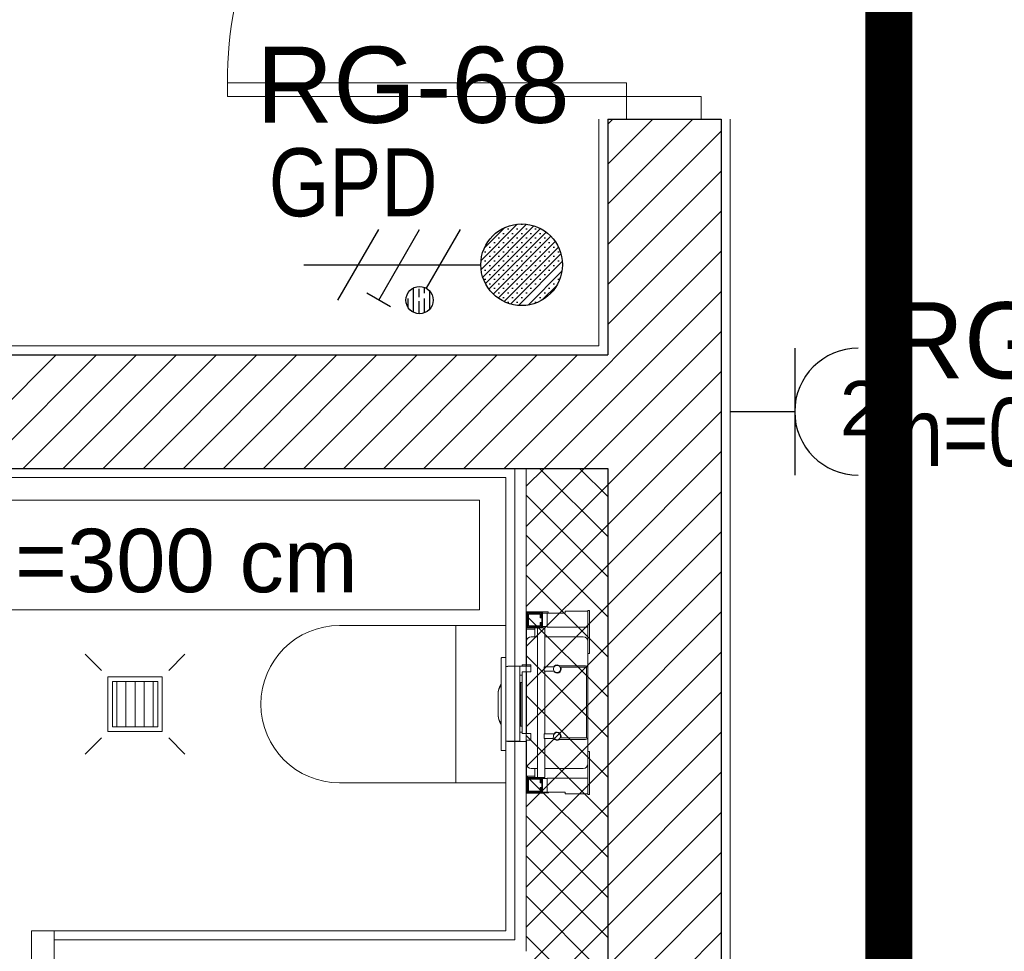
# Model space of a CAD drawing. Header units: metres. Extents: x 10441 to 19716, y -6570 to 1447.
# Tile 42 of 57: x 16614 to 16831, y -3491 to -3286. Entities that reach past the tile are written whole.
import ezdxf
from ezdxf.enums import TextEntityAlignment as Align

# ---------------------------------------------------------------- set-up
doc = ezdxf.new("R2010")
doc.units = ezdxf.units.M
doc.header["$MEASUREMENT"] = 0
for name, color, linetype, lineweight in [('#elektryczne', 8, 'Continuous', 20), ('A_DRZWI', 8, 'Continuous', 5), ('A_HACZE', 8, 'Continuous', 5), ('A_OPISY', 8, 'Continuous', 18), ('A_OZACZENIE DRZWI', 8, 'Continuous', 13), ('A_OZNACZENIA OKIEN', 8, 'Continuous', 13), ('A_PROJEKTOWANE ŚCIANY MUROWANE NOŚNE', 8, 'Continuous', 30), ('A_SCIANY DZIALOWE GK', 8, 'Continuous', 5), ('A_TYNK', 8, 'Continuous', 5), ('A_WYMIARY WEWNETRZNE', 8, 'Continuous', 18), ('A_WYPOSAZENIE', 8, 'Continuous', 5), ('A_WYPOSAŻENIE SANITARNE', 8, 'Continuous', 5), ('EB_obwody', 8, 'Continuous', 13)]:
    doc.layers.add(name, color=color, linetype=linetype, lineweight=lineweight)
doc.layers.add('EB_gniazda', color=1, linetype='Continuous')
doc.layers.add('EB_trasa kablowa', color=150, linetype='Continuous')
doc.styles.add('ARIAL', font='arial.ttf')
doc.styles.add('m1_romans', font='romans.shx', dxfattribs={"width": 0.8})
doc.styles.add('opisy okien', font='txt', dxfattribs={"height": 15})

# ---------------------------------------------------------------- blocks, each defined once
blk = doc.blocks.new('podkład')
at = {"layer": 'A_DRZWI', "color": 8, "ltscale": 2}
for points in [[(12477.41815197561, -1057.699140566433), (12477.41815205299, -1054.699140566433), (12565.41815205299, -1054.699142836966), (12565.41815197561, -1057.699142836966)], [(12581.91815194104, -1057.699149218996), (12581.91815202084, -1062.699149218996), (12565.41815205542, -1062.699142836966), (12565.41815197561, -1057.699142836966)], [(12439.19236702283, -1241.699126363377), (12434.19236702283, -1241.699126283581), (12434.19237310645, -1258.199127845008), (12439.19237310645, -1258.199127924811)]]:
    blk.add_lwpolyline(points, close=True, dxfattribs=at)
blk.add_arc((12563.76274801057, -1054.000466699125), 86.3171991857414, 88.90110418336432, 180.4637719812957, dxfattribs=at)
at = {"layer": 'A_HACZE', "color": 8, "linetype": 'Continuous'}
for p, q in [((12580.06925944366, -1062.699123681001), (12561.30109801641, -1081.46728510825)), ((12571.23042467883, -1062.699123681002), (12561.30109801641, -1072.628450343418)), ((12562.391589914, -1062.699123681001), (12561.30109801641, -1063.789615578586)), ((12586.30109801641, -1065.306119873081), (12561.30109801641, -1090.306119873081)), ((12586.30109801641, -1074.144954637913), (12561.30109801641, -1099.144954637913)), ((12586.30109801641, -1082.983789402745), (12561.30109801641, -1107.983789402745)), ((12586.30109801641, -1091.822624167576), (12538.42459850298, -1139.699123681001)), ((12586.30109801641, -1100.661458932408), (12547.26343326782, -1139.699123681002)), ((12586.30109801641, -1109.50029369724), (12556.10226803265, -1139.699123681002)), ((12439.68091179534, -1114.699123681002), (12414.68091179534, -1139.699123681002)), ((12448.51974656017, -1114.699123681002), (12423.51974656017, -1139.699123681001)), ((12457.358581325, -1114.699123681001), (12432.358581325, -1139.699123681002)), ((12466.19741608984, -1114.699123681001), (12441.19741608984, -1139.699123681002)), ((12475.03625085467, -1114.699123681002), (12450.03625085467, -1139.699123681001)), ((12483.8750856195, -1114.699123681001), (12458.8750856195, -1139.699123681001)), ((12492.71392038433, -1114.699123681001), (12467.71392038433, -1139.699123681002)), ((12501.55275514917, -1114.699123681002), (12476.55275514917, -1139.699123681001)), ((12510.391589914, -1114.699123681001), (12485.39158991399, -1139.699123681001)), ((12519.23042467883, -1114.699123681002), (12494.23042467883, -1139.699123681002)), ((12528.06925944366, -1114.699123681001), (12503.06925944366, -1139.699123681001)), ((12536.90809420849, -1114.699123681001), (12511.90809420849, -1139.699123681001)), ((12545.74692897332, -1114.699123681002), (12520.74692897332, -1139.699123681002)), ((12554.58576373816, -1114.699123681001), (12529.58576373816, -1139.699123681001)), ((12586.30109801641, -1118.339128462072), (12561.30109801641, -1143.339128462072)), ((12586.30109801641, -1127.177963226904), (12561.30109801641, -1152.177963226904)), ((12586.30109801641, -1136.016797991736), (12561.30109801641, -1161.016797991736)), ((12556.10226803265, -1139.699123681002), (12543.30109801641, -1152.50029369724)), ((12547.26343326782, -1139.699123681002), (12543.30109801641, -1143.661458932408)), ((12561.30109801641, -1154.757910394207), (12546.24231130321, -1139.699123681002)), ((12561.30109801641, -1145.919075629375), (12555.08114606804, -1139.699123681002)), ((12561.30109801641, -1143.339128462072), (12543.30109801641, -1161.339128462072)), ((12561.30109801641, -1163.596745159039), (12543.30109801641, -1145.596745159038)), ((12586.30109801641, -1144.855632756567), (12561.30109801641, -1169.855632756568)), ((12561.30109801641, -1152.177963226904), (12543.30109801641, -1170.177963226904)), ((12561.30109801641, -1172.435579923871), (12543.30109801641, -1154.43557992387)), ((12586.30109801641, -1153.694467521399), (12561.30109801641, -1178.694467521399)), ((12561.30109801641, -1161.016797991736), (12543.30109801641, -1179.016797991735)), ((12561.30109801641, -1181.274414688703), (12543.30109801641, -1163.274414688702)), ((12586.30109801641, -1162.533302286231), (12561.30109801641, -1187.533302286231)), ((12561.30109801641, -1169.855632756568), (12543.30109801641, -1187.855632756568)), ((12561.30109801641, -1190.113249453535), (12543.30109801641, -1172.113249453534)), ((12586.30109801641, -1171.372137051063), (12561.30109801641, -1196.372137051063)), ((12561.30109801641, -1178.694467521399), (12543.30109801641, -1196.694467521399)), ((12561.30109801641, -1198.952084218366), (12543.30109801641, -1180.952084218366)), ((12586.30109801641, -1180.210971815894), (12561.30109801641, -1205.210971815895)), ((12561.30109801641, -1187.533302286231), (12543.30109801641, -1205.533302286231)), ((12561.30109801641, -1207.790918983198), (12543.30109801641, -1189.790918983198)), ((12586.30109801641, -1189.049806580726), (12561.30109801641, -1214.049806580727)), ((12561.30109801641, -1196.372137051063), (12543.30109801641, -1214.372137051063)), ((12561.30109801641, -1216.62975374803), (12543.30109801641, -1198.629753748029)), ((12586.30109801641, -1197.888641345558), (12561.30109801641, -1222.888641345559)), ((12561.30109801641, -1205.210971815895), (12543.30109801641, -1223.210971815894)), ((12586.30109801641, -1206.72747611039), (12561.30109801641, -1231.727476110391)), ((12561.30109801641, -1225.468588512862), (12543.30109801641, -1207.468588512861)), ((12561.30109801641, -1214.049806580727), (12543.30109801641, -1232.049806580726)), ((12586.30109801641, -1215.566310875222), (12561.30109801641, -1240.566310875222)), ((12561.30109801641, -1234.307423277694), (12543.30109801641, -1216.307423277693)), ((12561.30109801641, -1222.888641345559), (12543.30109801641, -1240.888641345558)), ((12586.30109801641, -1224.405145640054), (12561.30109801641, -1249.405145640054)), ((12561.30109801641, -1243.146258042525), (12543.30109801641, -1225.146258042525)), ((12561.30109801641, -1231.727476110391), (12539.3294504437, -1253.699123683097)), ((12586.30109801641, -1233.243980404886), (12561.30109801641, -1258.243980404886)), ((12561.30109801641, -1251.985092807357), (12543.30109801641, -1233.985092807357)), ((12561.30109801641, -1240.566310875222), (12543.30109801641, -1258.566310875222)), ((12561.30109801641, -1260.823927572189), (12543.30109801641, -1242.823927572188)), ((12586.30109801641, -1242.082815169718), (12561.30109801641, -1267.082815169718))]:
    blk.add_line(p, q, dxfattribs=at)
at = {"layer": 'A_PROJEKTOWANE ŚCIANY MUROWANE NOŚNE', "color": 8}
for p, q in [((12561.30109801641, -1062.699123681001), (12561.30109801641, -1114.699123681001)), ((12561.30109801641, -1062.699123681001), (12586.30721617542, -1062.699123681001)), ((12586.30109801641, -1062.699123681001), (12586.30109801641, -1112.837029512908)), ((12561.30109801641, -1064.071852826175), (12561.30109801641, -1112.837029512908)), ((12586.30109801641, -1064.071852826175), (12586.30109801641, -1152.035110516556)), ((12073.80109801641, -1114.6991285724), (12561.30109801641, -1114.699123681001)), ((12323.54379326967, -1139.699123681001), (12561.30109801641, -1139.699123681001)), ((12561.30109801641, -1139.699123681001), (12561.30109801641, -1364.699123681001)), ((12586.30109801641, -1144.534099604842), (12586.30109801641, -1389.699123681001))]:
    blk.add_line(p, q, dxfattribs=at)
at = {"layer": 'A_SCIANY DZIALOWE GK', "color": 8}
for p, q in [((12540.80110009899, -1243.699123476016), (12540.80109806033, -1139.698633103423)), ((12543.30109801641, -1139.699123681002), (12543.30109801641, -1246.199123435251)), ((12540.80110009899, -1243.699123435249), (12439.19237256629, -1243.699124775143))]:
    blk.add_line(p, q, dxfattribs=at)
at = {"layer": 'A_TYNK', "color": 8}
for p, q in [((12559.30109801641, -1062.699123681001), (12559.30109801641, -1112.699123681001)), ((12588.30109801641, -1062.699123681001), (12588.30109801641, -1391.699123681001)), ((12588.30109801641, -1062.699123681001), (12588.30109801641, -1391.699123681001)), ((12559.30109801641, -1112.699123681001), (12075.80109801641, -1112.6991285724)), ((12538.80109809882, -1141.69912375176), (12325.54379100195, -1141.699126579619)), ((12538.80110006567, -1241.699123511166), (12538.80109809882, -1141.69912375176)), ((12439.19237260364, -1241.699124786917), (12538.80110006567, -1241.699123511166))]:
    blk.add_line(p, q, dxfattribs=at)
at = {"layer": 'A_TYNK', "color": 8, "linetype": 'Continuous'}
for p, q in [((12538.80109809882, -1141.69912375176), (12325.54379299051, -1141.69912375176)), ((12538.80109809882, -1241.699126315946), (12538.80109809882, -1141.69912375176)), ((12439.19237006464, -1241.699126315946), (12538.80109809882, -1241.699126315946))]:
    blk.add_line(p, q, dxfattribs=at)
at = {"layer": 'A_WYMIARY WEWNETRZNE', "color": 8, "linetype": 'Continuous'}
for p, q in [((12336.00284733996, -1146.682451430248), (12532.98245836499, -1146.682451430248)), ((12532.98245836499, -1146.682451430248), (12532.98245836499, -1170.906553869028)), ((12532.98245836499, -1170.906553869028), (12336.00284733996, -1170.906553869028))]:
    blk.add_line(p, q, dxfattribs=at)
at = {"layer": 'A_WYPOSAZENIE', "color": 8}
blk.add_line((12527.80109908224, -1209.049123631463), (12527.80109908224, -1174.349123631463), dxfattribs=at)
blk.add_lwpolyline([(12502.15109908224, -1209.049123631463), (12538.80109908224, -1209.049123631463), (12538.80109908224, -1174.349123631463), (12502.15109908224, -1174.349123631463)], dxfattribs=at)
blk.add_arc((12502.15109908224, -1191.699123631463), 17.35000000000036, 90, 270, dxfattribs=at)
at = {"layer": 'A_WYPOSAŻENIE SANITARNE', "color": 8, "lineweight": 9}
for p, q in [((12543.35592862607, -1171.332149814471), (12543.35592862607, -1180.832150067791)), ((12548.15592866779, -1171.332149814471), (12543.35592862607, -1171.332149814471)), ((12543.40109907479, -1171.355066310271), (12543.40109907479, -1174.855066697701)), ((12546.90109908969, -1171.355066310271), (12543.40109907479, -1171.355066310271)), ((12543.55109900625, -1171.505067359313), (12543.55109900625, -1174.705066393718)), ((12546.75109915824, -1171.505067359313), (12543.55109900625, -1171.505067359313)), ((12543.60109910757, -1171.655066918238), (12543.60109910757, -1174.65506629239)), ((12546.60109904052, -1171.655066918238), (12543.60109910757, -1171.655066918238)), ((12543.80109904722, -1171.85506732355), (12546.40109910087, -1171.85506732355)), ((12543.80109904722, -1174.455066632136), (12543.80109904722, -1171.85506732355)), ((12546.40109910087, -1171.85506732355), (12546.40109910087, -1172.655065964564)), ((12546.60109904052, -1172.655065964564), (12546.60109904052, -1171.655066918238)), ((12546.75109915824, -1174.705066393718), (12546.75109915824, -1171.505067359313)), ((12546.90109908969, -1174.855066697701), (12546.90109908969, -1171.355066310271)), ((12547.90109906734, -1171.605066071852), (12546.90109908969, -1171.605066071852)), ((12547.90109906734, -1171.605066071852), (12547.90109906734, -1174.705066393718)), ((12547.90109906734, -1171.605066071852), (12551.90109908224, -1171.605066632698)), ((12548.15592866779, -1171.605066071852), (12548.15592866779, -1171.332149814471)), ((12551.90109908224, -1171.205066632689), (12556.90109761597, -1171.205066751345)), ((12551.90109908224, -1171.605066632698), (12551.90109908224, -1171.205066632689)), ((12557.30109842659, -1171.05506719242), (12556.90109761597, -1171.05506719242)), ((12556.90109761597, -1171.05506719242), (12556.90109761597, -1180.555066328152)), ((12557.30109842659, -1171.05506719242), (12557.30109842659, -1180.555066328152)), ((12543.55109900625, -1174.705066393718), (12546.75109915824, -1174.705066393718)), ((12543.60109910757, -1174.65506629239), (12546.60109904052, -1174.65506629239)), ((12546.40109910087, -1174.455066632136), (12543.80109904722, -1174.455066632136)), ((12546.40109910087, -1172.655065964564), (12546.60109904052, -1172.655065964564)), ((12546.40109910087, -1173.655066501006), (12546.40109910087, -1174.455066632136)), ((12546.60109904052, -1173.655066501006), (12546.40109910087, -1173.655066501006)), ((12546.60109904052, -1174.65506629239), (12546.60109904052, -1173.655066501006)), ((12547.90109906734, -1174.60506693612), (12546.90109908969, -1174.60506693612)), ((12547.90109906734, -1174.705066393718), (12556.90109761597, -1174.705066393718)), ((12556.90109905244, -1174.705066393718), (12556.90109908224, -1175.855066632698)), ((12543.40109907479, -1174.855066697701), (12546.90109908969, -1174.855066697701)), ((12543.40109907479, -1175.155066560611), (12543.40109907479, -1174.855066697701)), ((12543.40109908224, -1177.855066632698), (12543.40109907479, -1175.155066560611)), ((12545.20109908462, -1175.155066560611), (12543.40109907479, -1175.155066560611)), ((12544.40109908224, -1176.855066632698), (12545.80109909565, -1176.855066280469)), ((12545.20109908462, -1176.855066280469), (12545.20109908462, -1174.855066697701)), ((12545.80109909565, -1207.855067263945), (12545.80109909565, -1174.855066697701)), ((12547.40109917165, -1174.855066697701), (12546.90109908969, -1174.855066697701)), ((12547.40109917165, -1183.455066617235), (12547.40109917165, -1174.855066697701)), ((12547.40109917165, -1176.855066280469), (12555.90109908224, -1176.855066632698)), ((12556.90109908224, -1177.855066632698), (12556.90109908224, -1175.855066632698)), ((12543.40109908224, -1183.055066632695), (12543.40109908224, -1177.855066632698)), ((12556.90109908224, -1177.855066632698), (12556.90109908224, -1183.755066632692)), ((12543.35592862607, -1180.832150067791), (12543.40109907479, -1180.832150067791)), ((12557.30109842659, -1180.555066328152), (12556.90109761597, -1180.555066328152)), ((12537.80109908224, -1181.646914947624), (12537.80109908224, -1181.610659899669)), ((12537.80109908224, -1182.248598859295), (12537.80109908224, -1181.646914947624)), ((12537.80109908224, -1201.148524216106), (12537.80109908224, -1182.248598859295)), ((12538.80109920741, -1181.410660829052), (12538.00109908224, -1181.410660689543)), ((12538.80109908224, -1181.44691573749), (12538.80109920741, -1181.410660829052)), ((12538.80109908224, -1181.44691573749), (12538.80109908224, -1182.249160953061)), ((12538.80109908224, -1201.149086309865), (12538.80109908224, -1182.249160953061)), ((12539.23544793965, -1183.363884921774), (12538.80109920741, -1183.363884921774)), ((12539.26830776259, -1183.331025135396), (12539.21831160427, -1183.381021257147)), ((12544.30109903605, -1183.331025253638), (12539.26830776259, -1183.331025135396)), ((12539.26830776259, -1183.331025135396), (12539.26830776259, -1183.381906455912)), ((12541.90109908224, -1183.392832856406), (12541.90109920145, -1183.381906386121)), ((12541.90109908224, -1183.392832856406), (12541.90109908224, -1183.693674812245)), ((12542.40109908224, -1183.055066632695), (12543.40109908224, -1183.055066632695)), ((12542.40109908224, -1183.331025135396), (12542.40109908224, -1183.055066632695)), ((12544.30109908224, -1183.055066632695), (12543.40109908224, -1183.055066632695)), ((12543.40109908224, -1183.055066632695), (12543.40109908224, -1183.331025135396)), ((12544.30109908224, -1184.555066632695), (12544.30109908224, -1183.055066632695)), ((12550.70109915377, -1183.255066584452), (12550.70109908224, -1183.284246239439)), ((12556.40109908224, -1183.255066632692), (12550.70109915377, -1183.255066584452)), ((12550.70109908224, -1183.425916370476), (12550.70109915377, -1183.555066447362)), ((12541.90109908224, -1199.704546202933), (12541.90109908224, -1183.693674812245)), ((12541.90109920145, -1185.331025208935), (12542.40109909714, -1185.331025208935)), ((12542.40109909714, -1198.155066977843), (12542.40109909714, -1184.555066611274)), ((12542.40109909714, -1184.555066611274), (12543.40109908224, -1184.555066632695)), ((12543.40109908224, -1184.555066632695), (12544.30109908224, -1184.555066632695)), ((12543.40109908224, -1198.155066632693), (12543.40109908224, -1184.555066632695)), ((12547.30109915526, -1183.455066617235), (12547.30109915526, -1184.455066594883)), ((12549.08914572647, -1183.455066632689), (12547.30109915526, -1183.455066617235)), ((12547.30109915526, -1184.455066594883), (12549.08914572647, -1184.455066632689)), ((12547.40109917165, -1198.255066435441), (12547.40109917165, -1184.455066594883)), ((12550.70109915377, -1183.555066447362), (12550.79391940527, -1183.555066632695)), ((12550.90732485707, -1183.555066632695), (12556.60109918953, -1183.555066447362)), ((12556.60109918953, -1183.555066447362), (12556.60109918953, -1199.155066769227)), ((12556.90109908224, -1198.955066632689), (12556.90109908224, -1183.755066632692)), ((12542.10109908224, -1186.928727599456), (12541.90109920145, -1186.928727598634)), ((12542.40109909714, -1186.928727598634), (12542.10109908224, -1186.928727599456)), ((12542.10109908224, -1186.928727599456), (12542.10109908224, -1196.528727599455)), ((12542.10109908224, -1186.928746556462), (12542.10109908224, -1196.528727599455)), ((12537.10109908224, -1189.559792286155), (12537.10109908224, -1189.489258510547)), ((12537.10109908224, -1189.586852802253), (12537.10109908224, -1189.559792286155)), ((12537.10109908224, -1193.874244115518), (12537.10109908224, -1189.586852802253)), ((12537.10109908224, -1193.90076299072), (12537.10109908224, -1193.874244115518)), ((12537.10109908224, -1193.968196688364), (12537.10109908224, -1193.90076299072)), ((12541.90109920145, -1196.528727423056), (12542.10109908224, -1196.528727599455)), ((12542.40109909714, -1197.906235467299), (12541.90109920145, -1197.906235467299)), ((12542.10109908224, -1196.528727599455), (12542.40109909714, -1196.528727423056)), ((12542.40109909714, -1198.155066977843), (12543.40109908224, -1198.155066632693)), ((12543.40109908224, -1198.155066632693), (12544.30109908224, -1198.155066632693)), ((12544.30109908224, -1199.655066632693), (12544.30109908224, -1198.155066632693)), ((12547.30109915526, -1199.255066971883), (12547.30109915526, -1198.255066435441)), ((12547.30109915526, -1198.255066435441), (12549.08914572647, -1198.255066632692)), ((12541.90109908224, -1199.843514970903), (12538.80109920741, -1199.843514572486)), ((12541.90109908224, -1199.886516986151), (12538.80109920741, -1199.886516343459)), ((12539.15054857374, -1199.886516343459), (12539.17026709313, -1199.906235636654)), ((12539.17026709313, -1199.886516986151), (12539.17026709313, -1199.906235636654)), ((12539.17026709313, -1199.906235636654), (12543.40109907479, -1199.906235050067)), ((12541.90109908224, -1199.704546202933), (12541.90109908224, -1199.843514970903)), ((12541.90109908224, -1199.843514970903), (12541.90109908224, -1199.886516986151)), ((12543.40109908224, -1204.855066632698), (12543.40109908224, -1199.655066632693)), ((12544.30109908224, -1199.655066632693), (12543.40109908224, -1199.655066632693)), ((12549.08914572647, -1199.255066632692), (12547.30109915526, -1199.255066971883)), ((12547.40109917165, -1207.855067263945), (12547.40109917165, -1199.255066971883)), ((12550.79391940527, -1199.155066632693), (12550.70109915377, -1199.155066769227)), ((12550.70109915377, -1199.155066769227), (12550.70109908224, -1199.284216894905)), ((12550.70109908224, -1199.425887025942), (12550.70109915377, -1199.455066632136)), ((12550.70109915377, -1199.455066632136), (12556.40109908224, -1199.455066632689)), ((12556.60109918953, -1199.155066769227), (12550.90732485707, -1199.155066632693)), ((12556.90109908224, -1198.955066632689), (12556.90109908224, -1204.855066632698)), ((12537.80109908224, -1201.746835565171), (12537.80109908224, -1201.148524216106)), ((12538.80109908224, -1201.946834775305), (12538.00109908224, -1201.946834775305)), ((12538.80109908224, -1201.149086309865), (12538.80109908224, -1201.946834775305)), ((12557.30109842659, -1202.155066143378), (12556.90109761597, -1202.155066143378)), ((12556.90109761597, -1202.155066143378), (12556.90109761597, -1211.655066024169)), ((12557.30109842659, -1202.155066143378), (12557.30109842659, -1211.655066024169)), ((12543.40109907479, -1207.555066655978), (12543.40109908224, -1204.855066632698)), ((12556.90109908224, -1206.855066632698), (12556.90109908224, -1204.855066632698)), ((12545.80109909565, -1205.855066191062), (12544.40109908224, -1205.855066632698)), ((12545.20109908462, -1207.855067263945), (12545.20109908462, -1205.855066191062)), ((12555.90109908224, -1205.855066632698), (12547.40109917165, -1205.855066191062)), ((12556.90109908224, -1206.855066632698), (12556.90109905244, -1208.005066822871)), ((12543.40109907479, -1207.555066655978), (12545.20109908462, -1207.555066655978)), ((12543.40109907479, -1207.855067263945), (12543.40109907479, -1207.555066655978)), ((12543.40109907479, -1207.855067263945), (12543.40109907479, -1211.355066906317)), ((12546.90109908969, -1207.855067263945), (12543.40109907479, -1207.855067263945)), ((12543.55109900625, -1208.005066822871), (12543.55109900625, -1211.205067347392)), ((12546.75109915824, -1208.005066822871), (12543.55109900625, -1208.005066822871)), ((12543.60109910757, -1208.055066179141), (12543.60109910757, -1211.05506629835)), ((12546.60109904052, -1208.055066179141), (12543.60109910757, -1208.055066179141)), ((12543.80109904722, -1210.855065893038), (12543.80109904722, -1208.255066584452)), ((12543.80109904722, -1208.255066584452), (12546.40109910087, -1208.255066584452)), ((12546.40109910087, -1208.255066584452), (12546.40109910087, -1209.055066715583)), ((12546.40109910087, -1209.055066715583), (12546.60109904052, -1209.055066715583)), ((12546.60109904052, -1209.055066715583), (12546.60109904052, -1208.055066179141)), ((12546.75109915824, -1211.205067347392), (12546.75109915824, -1208.005066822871)), ((12547.40109917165, -1207.855067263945), (12546.90109908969, -1207.855067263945)), ((12546.90109908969, -1211.355066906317), (12546.90109908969, -1207.855067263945)), ((12547.90109906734, -1208.105067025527), (12546.90109908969, -1208.105067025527)), ((12547.90109906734, -1208.005066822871), (12556.90109761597, -1208.005066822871)), ((12547.90109906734, -1211.105067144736), (12547.90109906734, -1208.005066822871)), ((12543.40109907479, -1211.355066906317), (12546.90109908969, -1211.355066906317)), ((12543.55109900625, -1211.205067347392), (12546.75109915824, -1211.205067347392)), ((12543.60109910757, -1211.05506629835), (12546.60109904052, -1211.05506629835)), ((12546.40109910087, -1210.855065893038), (12543.80109904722, -1210.855065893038)), ((12546.40109910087, -1210.055067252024), (12546.40109910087, -1210.855065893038)), ((12546.60109904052, -1210.055067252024), (12546.40109910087, -1210.055067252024)), ((12546.60109904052, -1211.05506629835), (12546.60109904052, -1210.055067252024)), ((12547.90109906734, -1211.105067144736), (12546.90109908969, -1211.105067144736)), ((12547.20109913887, -1211.105067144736), (12546.90109908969, -1211.105067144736)), ((12546.90109908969, -1211.355066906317), (12546.95109900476, -1211.355066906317)), ((12546.95109900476, -1211.355066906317), (12547.20109913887, -1211.105067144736)), ((12547.05109902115, -1211.255066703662), (12548.20109911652, -1211.255066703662)), ((12547.90109906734, -1211.105067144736), (12551.90109908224, -1211.105066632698)), ((12548.20109911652, -1211.255066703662), (12548.20109911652, -1211.105067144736)), ((12551.90109908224, -1211.105066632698), (12551.90109908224, -1211.505066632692)), ((12551.90109908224, -1211.505066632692), (12556.90109761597, -1211.505066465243)), ((12557.30109842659, -1211.655066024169), (12556.90109761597, -1211.655066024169))]:
    blk.add_line(p, q, dxfattribs=at)
at = {"layer": 'A_WYPOSAŻENIE SANITARNE', "color": 8}
for p, q in [((12453.04148891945, -1196.699126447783), (12453.04148891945, -1186.699126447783)), ((12455.04148891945, -1196.699126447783), (12455.04148891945, -1186.699126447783)), ((12457.04148891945, -1196.699126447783), (12457.04148891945, -1186.699126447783)), ((12459.04148891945, -1196.699126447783), (12459.04148891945, -1186.699126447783)), ((12461.04148891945, -1196.699126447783), (12461.04148891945, -1186.699126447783))]:
    blk.add_line(p, q, dxfattribs=at)
at = {"layer": 'A_WYPOSAŻENIE SANITARNE', "color": 8, "lineweight": 5}
for points in [[(12446.04148891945, -1180.699126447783), (12449.62727535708, -1184.284912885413)], [(12468.04148891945, -1180.699126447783), (12464.45570248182, -1184.284912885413)], [(12451.04148891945, -1197.699126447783), (12463.04148891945, -1197.699126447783), (12463.04148891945, -1185.699126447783), (12451.04148891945, -1185.699126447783), (12451.04148891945, -1197.699126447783)], [(12446.04148891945, -1202.699126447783), (12449.62727535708, -1199.113340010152)], [(12468.04148891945, -1202.699126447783), (12464.45570248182, -1199.11334001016)]]:
    blk.add_lwpolyline(points, dxfattribs=at)
blk.add_lwpolyline([(12452.04148891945, -1196.699126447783), (12462.04148891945, -1196.699126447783), (12462.04148891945, -1186.699126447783), (12452.04148891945, -1186.699126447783)], close=True, dxfattribs=at)
at = {"layer": 'A_WYPOSAŻENIE SANITARNE', "color": 8, "lineweight": 9, "flags": 128}
blk.add_lwpolyline([(12537.10109911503, -1193.900763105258), (12537.10117213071, -1193.924190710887), (12537.10339463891, -1193.949607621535)], dxfattribs=at)
at = {"layer": 'A_WYPOSAŻENIE SANITARNE', "color": 8, "lineweight": 9}
for centre, radius, start, end in [((12544.40109908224, -1177.855066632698), 1.000000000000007, 90, 180), ((12555.90109908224, -1177.855066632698), 1.000000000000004, 0, 90), ((12538.00109837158, -1181.610660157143), 0.1999993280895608, 89.99979811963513, 179.9998817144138), ((12550.10109908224, -1183.955066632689), 0.9000000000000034, 48.18968510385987, 152.7339555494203), ((12550.10109908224, -1183.955066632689), 0.8000000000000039, 41.40962210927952, 30.00000000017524), ((12556.40109908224, -1183.755066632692), 0.5, 0, 90), ((12549.08914572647, -1183.755066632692), 0.3000000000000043, 45.04823987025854, 90), ((12549.08914572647, -1184.155066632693), 0.3000000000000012, 270, 314.9517601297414), ((12550.10109908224, -1183.955066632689), 0.9000000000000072, 207.2660444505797, 26.38779996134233), ((12540.49135961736, -1189.553896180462), 3.390420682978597, 142.5127437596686, 180.5569517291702), ((12540.51477286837, -1189.528662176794), 3.413815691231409, 142.6466891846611, 180.5224782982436), ((12541.10109908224, -1189.489258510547), 4, 145.5884913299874, 180), ((12540.50753857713, -1193.906522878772), 3.406592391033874, 179.4570948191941, 217.3946626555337), ((12541.10109908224, -1193.968196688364), 4, 180, 180.6504956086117), ((12541.10109908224, -1193.968196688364), 4, 183.5283198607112, 214.4115086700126), ((12540.13989654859, -1194.151116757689), 2.986265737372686, 191.7105789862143, 218.4469084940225), ((12549.08914572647, -1198.555066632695), 0.3000000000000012, 45.04823987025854, 90), ((12550.10109908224, -1198.755066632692), 0.9000000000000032, 333.6122000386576, 152.7339555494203), ((12550.10109908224, -1198.755066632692), 0.8000000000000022, 329.9999999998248, 318.5903778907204), ((12549.08914572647, -1198.955066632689), 0.3000000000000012, 270, 314.9517601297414), ((12550.10109908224, -1198.755066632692), 0.9, 207.2660444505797, 311.8103148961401), ((12556.40109908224, -1198.955066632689), 0.5, 270, 0), ((12538.00109710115, -1201.746836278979), 0.1999980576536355, 179.9997543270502, 270.0005658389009), ((12544.40109908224, -1204.855066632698), 1.000000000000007, 180, 270), ((12555.90109908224, -1204.855066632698), 1, 270, 0)]:
    blk.add_arc(centre, radius, start, end, dxfattribs=at)
at = {"layer": 'A_OZACZENIE DRZWI', "color": 8, "ltscale": 0.1, "style": 'm1_romans', "width": 0.8}
for height, rotation, p in [(9.999999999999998, 98.48606379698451, (12735.07340499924, -773.1345972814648)), (9.999999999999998, 359.9999866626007, (12573.80109761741, -1012.699123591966)), (10, 89.99998666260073, (11565.28648170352, -1150.140513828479)), (10, 89.99998666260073, (11872.28647681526, -1150.140513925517)), (10, 89.99998666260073, (12230.0299382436, -1245.640516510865)), (10, 89.99998666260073, (12385.87455241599, -1249.440511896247)), (10, 89.99998666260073, (11565.28648170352, -1370.893575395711)), (10, 89.99998666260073, (11872.28645446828, -1370.893572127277)), (10, 89.99998666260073, (12230.02996477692, -1370.893572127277)), (10, 89.99998666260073, (12389.30112414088, -1370.893575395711)), (10, 89.99998666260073, (11748.79356551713, -1556.148106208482)), (10, 89.99998666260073, (11986.60303356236, -1556.148106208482)), (10, 89.99998666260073, (12389.30112414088, -1556.148106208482)), (9.999999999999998, 359.9999866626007, (12235.05107882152, -1664.199726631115)), (9.999999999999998, 359.9999866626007, (12235.05108258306, -1880.199727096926)), (10, 89.99998666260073, (11745.78146827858, -2001.940509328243))]:
    blk.add_attdef('SZEROKOSC', text='', height=height, rotation=rotation, dxfattribs=at).set_placement(p, align=Align.BOTTOM_CENTER)
for height, rotation, p in [(9.999999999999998, 98.48606379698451, (12738.55527363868, -773.4748506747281)), (9.999999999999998, 359.9999866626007, (12572.95075326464, -1016.092660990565)), (10, 89.99998666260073, (11568.68001910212, -1150.990858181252)), (10, 89.99998666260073, (11875.68001421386, -1150.99085827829)), (10, 89.99998666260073, (12233.4234756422, -1246.490860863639)), (10, 89.99998666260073, (12389.26808981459, -1250.29085624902)), (10, 89.99998666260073, (11568.68001910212, -1371.743919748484)), (10, 89.99998666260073, (11875.67999186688, -1371.743916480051)), (10, 89.99998666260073, (12233.42350217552, -1371.743916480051)), (10, 89.99998666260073, (12392.69466153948, -1371.743919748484)), (10, 89.99998666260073, (11752.18710291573, -1556.998450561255)), (10, 89.99998666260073, (11989.99657096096, -1556.998450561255)), (10, 89.99998666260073, (12392.69466153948, -1556.998450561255)), (9.999999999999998, 359.9999866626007, (12234.20073446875, -1667.593264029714)), (9.999999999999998, 359.9999866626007, (12234.20073823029, -1883.593264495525)), (10, 89.99998666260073, (11749.17500567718, -2002.790853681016))]:
    blk.add_attdef('WYSOKOSC', text='', height=height, rotation=rotation, dxfattribs=at).set_placement(p, align=Align.TOP_CENTER)
at = {"layer": 'A_OZNACZENIA OKIEN', "color": 8, "linetype": 'Continuous', "lineweight": 18, "style": 'ARIAL'}
blk.add_text('Hpom.=300 cm', height=14, dxfattribs=at).set_placement((12372.9950162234, -1167.019787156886))
at = {"layer": 'A_OZNACZENIA OKIEN', "color": 8, "ltscale": 0.1, "style": 'm1_romans', "width": 0.8}
for rotation, p in [(278.8676103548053, (13403.2764654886, -587.5649020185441)), (278.8676103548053, (13013.44029558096, -645.2688164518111)), (278.8676103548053, (12475.3032674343, -724.9214172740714)), (278.8676103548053, (12253.7174315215, -757.7195471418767)), (1.333739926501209e-05, (14011.09242843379, -903.424767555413)), (278.8676103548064, (11051.10984267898, -935.7240649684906)), (278.8676103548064, (10670.2588853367, -992.09381125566)), (1.333739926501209e-05, (14011.0924284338, -1578.092615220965)), (89.99998666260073, (10822.99652803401, -2081.554829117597)), (89.99998666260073, (11207.99652803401, -2081.55482899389)), (89.99998666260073, (11973.99657219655, -2081.55482899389)), (89.99998666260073, (13179.19460436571, -2081.554829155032)), (89.99998666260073, (13543.19460436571, -2081.554829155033))]:
    blk.add_attdef('WYSOKOSC', text='', height=10, rotation=rotation, dxfattribs=at).set_placement(p, align=Align.TOP_CENTER)
for rotation, p in [(278.8676103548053, (13373.70664788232, -593.0389180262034)), (278.8676103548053, (12983.87047797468, -650.7428324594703)), (278.8676103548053, (12445.73344982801, -730.3954332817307)), (278.8676103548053, (12224.14761391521, -763.193563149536)), (1.333739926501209e-05, (14017.48017931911, -900.0312284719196)), (278.8676103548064, (11021.54002507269, -941.1980809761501)), (278.8676103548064, (10640.68906773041, -997.5678272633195)), (1.333739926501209e-05, (14017.48017931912, -1574.699076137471)), (89.99998666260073, (10819.60299063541, -2080.704484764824)), (89.99998666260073, (11204.60299063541, -2080.704484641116)), (89.99998666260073, (11970.60303479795, -2080.704484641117)), (89.99998666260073, (13175.80106696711, -2080.704484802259)), (89.99998666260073, (13539.80106696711, -2080.704484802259))]:
    blk.add_attdef('SZEROKOSC', text='', height=10, rotation=rotation, dxfattribs=at).set_placement(p, align=Align.BOTTOM_CENTER)
blk = doc.blocks.new('*U202')
at = {"layer": 'EB_gniazda', "lineweight": 30}
for p, q in [((-89923641.27206813, -54758981.53886176), (-89923641.27206847, -54759009.57530021)), ((-89923641.27206829, -54758995.55708098), (-89923655.49257392, -54758995.55708081))]:
    blk.add_line(p, q, dxfattribs=at)
blk.add_arc((-89923627.27209064, -54758995.55708115), 13.999977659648, 89.99999829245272, 269.9999982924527, dxfattribs=at)
at = {"layer": 'EB_gniazda', "linetype": 'Continuous', "insert": (-89923631.31769565, -54758988.79583126), "char_height": 12, "attachment_point": 1, "style": 'ARIAL'}
blk.add_mtext_dynamic_manual_height_columns('{\\C0;2}', width=397.3306308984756, gutter_width=1, heights=[0], dxfattribs=at)
blk = doc.blocks.new('*U241')
at = {"layer": 'EB_gniazda', "lineweight": 30}
h = blk.add_hatch(dxfattribs=at)
h.set_pattern_fill('SACNCR', color=256, scale=0.6000000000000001)
h.set_pattern_definition([(45, (-89913880.35817315, -54760156.42467526), (-1.01027881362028, 1.01027881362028), []), (45, (-89913879.34789315, -54760156.42467526), (-1.01027881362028, 1.01027881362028), [0, -1.428750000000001])])
h.paths.add_polyline_path([(-89923574.12494221, -54758627.0095388, 1), (-89923592.12494221, -54758627.0095388, 1)])
h = blk.add_hatch(dxfattribs=at)
h.set_pattern_fill('GOST_WOOD', color=256, scale=0.6000000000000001)
h.set_pattern_definition([(90, (-89913880.35817315, -54760156.42467526), (3.600000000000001, -2.204364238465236e-16), [6, -1.2]), (90, (-89913879.15817316, -54760157.62467525), (3.600000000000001, -2.204364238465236e-16), [3.600000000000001, -0.9000000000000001, 1.8, -0.9000000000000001]), (90, (-89913877.95817316, -54760159.42467526), (3.600000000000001, -2.204364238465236e-16), [6, -1.2])])
h.paths.add_polyline_path([(-89923602.62494221, -54758634.80376744, 1), (-89923608.62494221, -54758634.80376744, 1)])
for p, q in [((-89923623.62494221, -54758634.80376744), (-89923614.62494221, -54758619.21531016)), ((-89923614.62494221, -54758634.80376744), (-89923605.62494221, -54758619.21531016)), ((-89923604.12494221, -54758632.20569123), (-89923596.62494221, -54758619.21531016)), ((-89923631.12494221, -54758627.0095388), (-89923592.12494221, -54758627.0095388)), ((-89923612.026866, -54758636.30376744), (-89923617.22301842, -54758633.30376744))]:
    blk.add_line(p, q, dxfattribs=at)
for centre, radius in [((-89923583.12494221, -54758627.0095388), 9), ((-89923605.62494221, -54758634.80376744), 3)]:
    blk.add_circle(centre, radius, dxfattribs=at)

msp = doc.modelspace()

# ---------------------------------------------------------------- hatches: boundary and pattern name
at = {"layer": 'EB_trasa kablowa', "linetype": 'Continuous', "lineweight": 30, "transparency": 33554483}
h = msp.add_hatch(dxfattribs=at)
h.set_pattern_fill('ANSI31', color=256, angle=270)
h.set_pattern_definition([(315, (-54720056.19842227, 89923512.82625532), (0.08838834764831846, 0.08838834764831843), [])])
h.paths.add_polyline_path([(16810.68813642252, -4220.895838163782), (16810.67382838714, -3056.178885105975), (16800.67382838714, -3056.178885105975), (16800.68813642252, -4220.895838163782)])

# ---------------------------------------------------------------- linework, layer by layer
at = {"layer": 'EB_trasa kablowa', "linetype": 'Continuous', "lineweight": 30}
msp.add_lwpolyline([(16800.67382838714, -3056.178885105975), (16810.67382838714, -3056.178885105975), (16810.68813642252, -4220.895838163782), (16800.68813642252, -4220.895838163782)], close=True, dxfattribs=at)

# ---------------------------------------------------------------- block references
at = {"layer": '#elektryczne', "color": 8, "linetype": 'Continuous', "lineweight": 18}
msp.add_blockref('podkład', (4182.372743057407, -2244.781175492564), dxfattribs=at)
at = {"layer": 'EB_gniazda', "linetype": 'Continuous', "lineweight": 30}
msp.add_blockref('*U241', (89940307.78928061, 54755287.43325929), dxfattribs=at)
at = {"layer": 'EB_gniazda', "color": 0, "linetype": 'Continuous', "lineweight": 30}
msp.add_blockref('*U202', (89940426.16641499, 54755623.57678164), dxfattribs=at)

# ---------------------------------------------------------------- texts
at = {"layer": 'A_OPISY', "color": 0, "lineweight": 13, "char_height": 15, "width": 229.9369489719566, "attachment_point": 5, "style": 'opisy okien'}
for s, insert in [('\\pxql,t4;{\\fArial Narrow|b0|i0|c238|p39;GPD}', (16783.8638006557, -3321.499250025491)), ('\\pxql;{\\fArial Narrow|b0|i0|c238|p39;h=0,3m}', (16922.99526641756, -3377.860143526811))]:
    msp.add_mtext(s, dxfattribs=dict(at, insert=insert))
at = {"layer": 'EB_obwody', "color": 5, "style": 'ARIAL'}
for s, p in [('RG-68', (16666.1589209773, -3308.283011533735)), ('RG-22', (16805.29038673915, -3364.643905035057))]:
    msp.add_text(s, height=16.8, rotation=4.268868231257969e-07, dxfattribs=at).set_placement(p)

doc.saveas('drawing.dxf')
